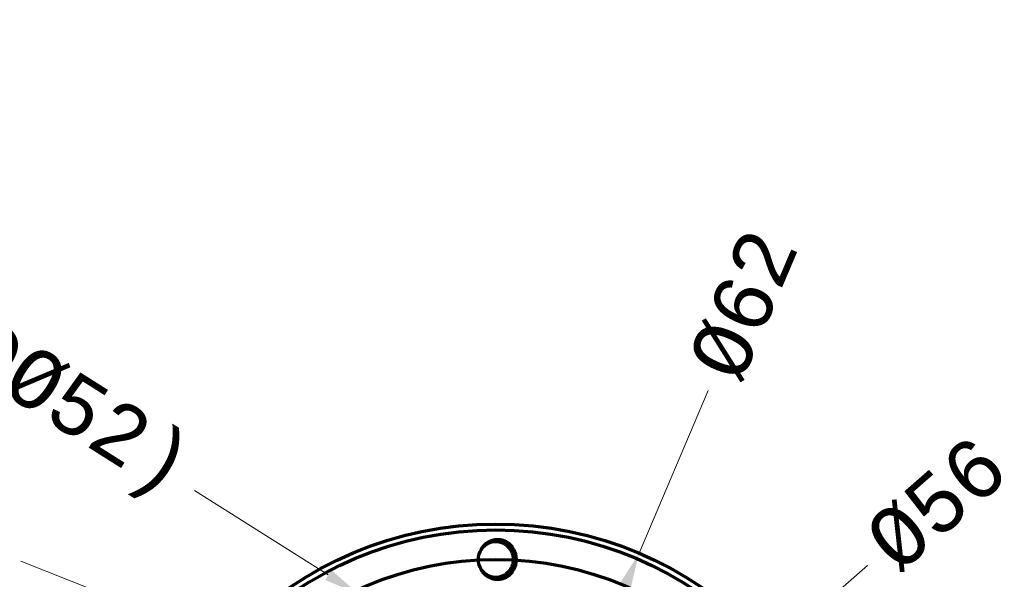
# Model space of a CAD drawing. Header units: millimetres. Extents: x -170 to 6906, y -2212 to 4257.
# Tile 27 of 256: x 1595 to 1678, y 1649 to 1696. Entities that reach past the tile are written whole.
import ezdxf
from ezdxf.lldxf.tags import DXFTag

# ---------------------------------------------------------------- set-up
doc = ezdxf.new("R2010")
doc.units = ezdxf.units.MM
doc.layers.add('1', color=7, linetype='Continuous', true_color=0xffffff)
doc.layers.add('8', color=7, linetype='Continuous', true_color=0xffffff)
doc.styles.add('helios', font='Monos.ttf')
tags = doc.linetypes.add('DASHED', pattern=[25.72, 12.86, -12.86]).pattern_tags.tags
tags[6:7] = [DXFTag(74, 4), DXFTag(75, 0), DXFTag(340, '0'), DXFTag(46, 0.0), DXFTag(50, 0.0), DXFTag(44, 0.0), DXFTag(45, 0.0)]
tags[4:5] = [DXFTag(74, 4), DXFTag(75, 0), DXFTag(340, '0'), DXFTag(46, 0.0), DXFTag(50, 0.0), DXFTag(44, 0.0), DXFTag(45, 0.0)]

msp = doc.modelspace()

# ---------------------------------------------------------------- linework, layer by layer
at = {"layer": '1', "color": 0, "linetype": 'Continuous', "lineweight": 13}
for p, q in [((1646.931, 1650.901), (1652.791, 1664.683)), ((1620.623, 1649.063), (1609.292, 1656.216)), ((1610.815, 1643.823), (1594.596, 1650.22)), ((1655.882, 1640.801), (1666.261, 1649.873))]:
    msp.add_line(p, q, dxfattribs=at)
at = {"layer": '1', "color": 0, "linetype": 'DASHED', "lineweight": 70}
msp.add_circle((1634.801, 1622.373), 28, dxfattribs=at)
at = {"layer": '1', "color": 0, "linetype": 'Continuous', "lineweight": 18}
for points in [[(1645.297, 1648.336), (1646.217, 1647.945), (1646.931, 1650.901)], [(1620.89, 1649.486), (1620.356, 1648.64), (1623.16, 1647.461)]]:
    msp.add_solid(points, dxfattribs=at)
at = {"layer": '8', "color": 0, "linetype": 'Continuous', "lineweight": 70}
for radius in [31, 30.5]:
    msp.add_circle((1634.801, 1622.373), radius, dxfattribs=at)
for radius, start, end in [(1.5, 145.43717, 214.56482), (1.75, 301.1695, 58.83238)]:
    msp.add_arc((1634.8, 1650.373), radius, start, end, dxfattribs=at)
for points, knots in [([(1635.706, 1651.87), (1635.613, 1651.915), (1635.517, 1651.952), (1635.369, 1651.993), (1635.319, 1652.004), (1635.243, 1652.018), (1635.218, 1652.022), (1635.166, 1652.029), (1635.141, 1652.032), (1635.012, 1652.044), (1634.909, 1652.043), (1634.757, 1652.029), (1634.706, 1652.022), (1634.63, 1652.007), (1634.605, 1652.002), (1634.554, 1651.99), (1634.529, 1651.983), (1634.406, 1651.947), (1634.31, 1651.909), (1634.174, 1651.839), (1634.129, 1651.813), (1634.064, 1651.771), (1634.042, 1651.756), (1634, 1651.726), (1633.98, 1651.711), (1633.92, 1651.663), (1633.843, 1651.595), (1633.773, 1651.52), (1633.723, 1651.461), (1633.707, 1651.441), (1633.676, 1651.4), (1633.66, 1651.378), (1633.617, 1651.314), (1633.59, 1651.27), (1633.565, 1651.224)], [0, 0, 0, 0, 0.125, 0.125, 0.1875, 0.1875, 0.21875, 0.21875, 0.25, 0.25, 0.375, 0.375, 0.4375, 0.4375, 0.46875, 0.46875, 0.5, 0.5, 0.625, 0.625, 0.6875, 0.6875, 0.71875, 0.71875, 0.75, 0.75, 0.8125, 0.875, 0.875, 0.90625, 0.90625, 0.9375, 0.9375, 1, 1, 1, 1]), ([(1633.495, 1649.634), (1633.508, 1649.612), (1633.521, 1649.59), (1633.548, 1649.547), (1633.562, 1649.526), (1633.592, 1649.484), (1633.607, 1649.463), (1633.655, 1649.403), (1633.689, 1649.364), (1633.795, 1649.255), (1633.873, 1649.189), (1633.98, 1649.117), (1634.002, 1649.103), (1634.046, 1649.076), (1634.068, 1649.064), (1634.135, 1649.027), (1634.181, 1649.006), (1634.275, 1648.967), (1634.324, 1648.95), (1634.397, 1648.928), (1634.422, 1648.921), (1634.472, 1648.909), (1634.497, 1648.904), (1634.623, 1648.88), (1634.725, 1648.871), (1634.852, 1648.874), (1634.878, 1648.875), (1634.929, 1648.878), (1634.955, 1648.881), (1635.032, 1648.89), (1635.082, 1648.899), (1635.231, 1648.932), (1635.328, 1648.965), (1635.445, 1649.018), (1635.468, 1649.03), (1635.514, 1649.053), (1635.536, 1649.065), (1635.602, 1649.104), (1635.687, 1649.16), (1635.767, 1649.224), (1635.824, 1649.276), (1635.842, 1649.294), (1635.879, 1649.33), (1635.897, 1649.349), (1635.982, 1649.444), (1636.042, 1649.526), (1636.107, 1649.636), (1636.12, 1649.658), (1636.143, 1649.704), (1636.155, 1649.727), (1636.187, 1649.797), (1636.205, 1649.845), (1636.238, 1649.941), (1636.252, 1649.99), (1636.274, 1650.09), (1636.283, 1650.14), (1636.302, 1650.294), (1636.304, 1650.396), (1636.291, 1650.548), (1636.284, 1650.599), (1636.27, 1650.675), (1636.265, 1650.7), (1636.252, 1650.75), (1636.246, 1650.775), (1636.209, 1650.897), (1636.171, 1650.991), (1636.11, 1651.104), (1636.098, 1651.127), (1636.071, 1651.171), (1636.057, 1651.192), (1636.014, 1651.256), (1635.983, 1651.297), (1635.918, 1651.375), (1635.883, 1651.412), (1635.828, 1651.466), (1635.81, 1651.483), (1635.771, 1651.517), (1635.751, 1651.533), (1635.65, 1651.613), (1635.564, 1651.668), (1635.428, 1651.737), (1635.381, 1651.757), (1635.309, 1651.784), (1635.284, 1651.793), (1635.235, 1651.809), (1635.211, 1651.816), (1635.087, 1651.849), (1634.987, 1651.865), (1634.859, 1651.872), (1634.833, 1651.873), (1634.782, 1651.873), (1634.756, 1651.873), (1634.679, 1651.869), (1634.578, 1651.859), (1634.478, 1651.839), (1634.403, 1651.82), (1634.379, 1651.813), (1634.33, 1651.797), (1634.305, 1651.789), (1634.185, 1651.745), (1634.093, 1651.7), (1633.963, 1651.619), (1633.921, 1651.59), (1633.86, 1651.542), (1633.84, 1651.526), (1633.801, 1651.492), (1633.783, 1651.475), (1633.69, 1651.387), (1633.624, 1651.309), (1633.565, 1651.224)], [0, 0, 0, 0, 0.009822, 0.009822, 0.019724, 0.019724, 0.029626, 0.029626, 0.04943, 0.04943, 0.089037, 0.089037, 0.098938, 0.098938, 0.10884, 0.10884, 0.128644, 0.128644, 0.148447, 0.148447, 0.158349, 0.158349, 0.168251, 0.168251, 0.207858, 0.207858, 0.21776, 0.21776, 0.227662, 0.227662, 0.247465, 0.247465, 0.287072, 0.287072, 0.296974, 0.296974, 0.306876, 0.306876, 0.326679, 0.346483, 0.346483, 0.356385, 0.356385, 0.366286, 0.366286, 0.405893, 0.405893, 0.415795, 0.415795, 0.425697, 0.425697, 0.445501, 0.445501, 0.465304, 0.465304, 0.485108, 0.485108, 0.524715, 0.524715, 0.544518, 0.544518, 0.55442, 0.55442, 0.564322, 0.564322, 0.603929, 0.603929, 0.613831, 0.613831, 0.623733, 0.623733, 0.643536, 0.643536, 0.66334, 0.66334, 0.673241, 0.673241, 0.683143, 0.683143, 0.72275, 0.72275, 0.742554, 0.742554, 0.752456, 0.752456, 0.762357, 0.762357, 0.801964, 0.801964, 0.811866, 0.811866, 0.821768, 0.821768, 0.841572, 0.861375, 0.861375, 0.871277, 0.871277, 0.881179, 0.881179, 0.920786, 0.920786, 0.940589, 0.940589, 0.950491, 0.950491, 0.960393, 0.960393, 1, 1, 1, 1]), ([(1633.565, 1649.522), (1633.59, 1649.476), (1633.616, 1649.432), (1633.674, 1649.347), (1633.705, 1649.306), (1633.755, 1649.247), (1633.772, 1649.228), (1633.807, 1649.19), (1633.825, 1649.172), (1633.881, 1649.118), (1633.919, 1649.084), (1634.04, 1648.988), (1634.126, 1648.932), (1634.24, 1648.873), (1634.264, 1648.861), (1634.311, 1648.84), (1634.334, 1648.83), (1634.406, 1648.801), (1634.503, 1648.768), (1634.603, 1648.744), (1634.678, 1648.729), (1634.704, 1648.725), (1634.755, 1648.718), (1634.781, 1648.715), (1634.909, 1648.702), (1635.012, 1648.702), (1635.165, 1648.716), (1635.215, 1648.723), (1635.292, 1648.737), (1635.317, 1648.742), (1635.368, 1648.753), (1635.393, 1648.76), (1635.517, 1648.794), (1635.613, 1648.83), (1635.706, 1648.876)], [0, 0, 0, 0, 0.0625, 0.0625, 0.125, 0.125, 0.15625, 0.15625, 0.1875, 0.1875, 0.25, 0.25, 0.375, 0.375, 0.40625, 0.40625, 0.4375, 0.4375, 0.5, 0.5625, 0.5625, 0.59375, 0.59375, 0.625, 0.625, 0.75, 0.75, 0.8125, 0.8125, 0.84375, 0.84375, 0.875, 0.875, 1, 1, 1, 1])]:
    msp.add_open_spline(points, degree=3, knots=knots, dxfattribs=at)

# ---------------------------------------------------------------- texts
at = {"layer": '1', "color": 0, "linetype": 'Continuous', "lineweight": 13, "char_height": 5, "style": 'helios'}
for s, insert, attachment_point, rotation in [('\\A1;8-M5-{\\fSimSun|b0|i0|c134|p2;深}10{\\fSimSun|b0|i0|c134|p2;（}PCD%%C52)', (1577.16, 1676.502), 5, 327.73491), ('\\A1;%%c62', (1650.929, 1667.105), 1, 66.96463), ('\\A1;%%c56', (1665.638, 1652.864), 1, 41.15762)]:
    msp.add_mtext(s, dxfattribs=dict(at, insert=insert, attachment_point=attachment_point, rotation=rotation))

doc.saveas('drawing.dxf')
